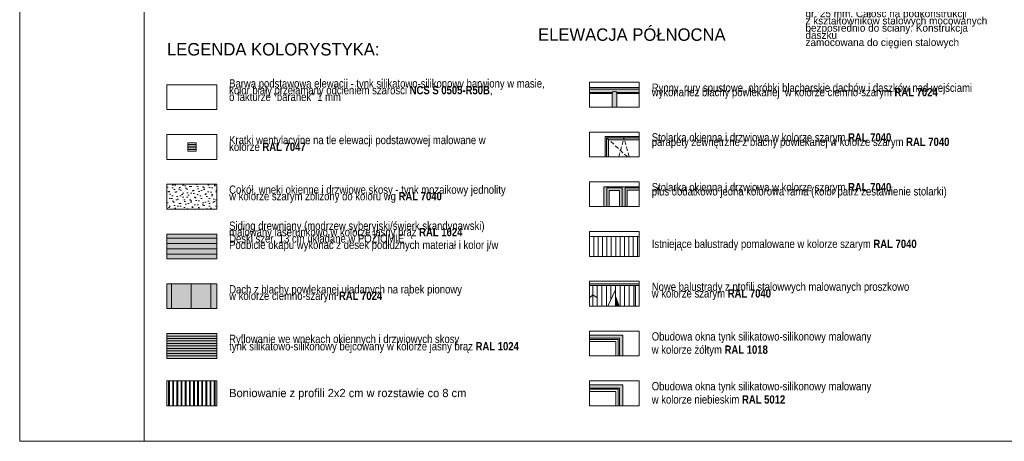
# Model space of a CAD drawing. Extents: x -149893 to 127691, y 5328 to 37028.
# Tile 17 of 88: x -67105 to -43348, y 7328 to 17495. Entities that reach past the tile are written whole.
import ezdxf

# ---------------------------------------------------------------- set-up
doc = ezdxf.new("R2010")
doc.units = 0
doc.header["$MEASUREMENT"] = 0
doc.linetypes.add('Krawędzie ukryte', pattern=[150, 100, -50])
for name, color, linetype, lineweight in [('Arch balustrady_Nr_Pióra__101', 8, 'Continuous', 13), ('Arch balustrady_Nr_Pióra__5', 7, 'Continuous', 13), ('Arch dachowki_Nr_Pióra__21', 7, 'Continuous', 13), ('Arch deszczówka_Nr_Pióra__21', 7, 'Continuous', 13), ('Arch okna_Nr_Pióra__100', 2, 'Continuous', 13), ('Arch okna_Nr_Pióra__19', 255, 'Continuous', 20), ('Arch okna_Nr_Pióra__5', 7, 'Continuous', 13), ('Arch opisy_Nr_Pióra__1', 7, 'Continuous', 25), ('Arch opisy_Nr_Pióra__21', 7, 'Continuous', 13), ('Arch opisy_Nr_Pióra__7', 7, 'Continuous', 13), ('Arch rynny_Nr_Pióra__5', 7, 'Continuous', 13), ('ARCH TABELA_Nr_Pióra__21', 7, 'Continuous', 13), ('INWENT BALUSTRADY_Nr_Pióra__5', 7, 'Continuous', 13), ('INWENT.ŚCIANY_Nr_Pióra__5', 7, 'Continuous', 13)]:
    doc.layers.add(name, color=color, linetype=linetype, lineweight=lineweight)
for name, color, linetype, lineweight, true_color in [('ARCH dach_Nr_Pióra__2', 7, 'Continuous', 13, 0x7f7f7f), ('arch izolacje_Nr_Pióra__9', 7, 'Continuous', 13, 0x3dad99), ('Arch kolorystyka_Nr_Pióra__34', 7, 'Continuous', 35, 0xbd8b17), ('Arch kolorystyka_Nr_Pióra__54', 7, 'Continuous', 25, 0xbd8b17), ('Arch kolorystyka_Nr_Pióra__81', 7, 'Continuous', 13, 0x6a6a6a), ('Arch okna_Nr_Pióra__82', 7, 'Continuous', 20, 0xaaaaaa), ('Arch okna_Nr_Pióra__86', 7, 'Continuous', 20, 0x5555ff)]:
    doc.layers.add(name, color=color, linetype=linetype, lineweight=lineweight, true_color=true_color)
doc.styles.add('GENERATED_STYLE_10', font='txt')
doc.styles.add('GENERATED_STYLE_4', font='txt')
doc.styles.add('GENERATED_STYLE_5', font='txt')

msp = doc.modelspace()

# ---------------------------------------------------------------- hatches: boundary and pattern name
at = {"layer": 'Arch balustrady_Nr_Pióra__101', "linetype": 'Continuous'}
for points in [[(-53354.7, 11087.5), (-52154.7, 11087.5), (-52154.7, 11127.5), (-53354.7, 11127.5)], [(-52249.7, 10587.2), (-52249.7, 11087.5), (-52289.7, 11087.5), (-52289.7, 10587.2)], [(-52729.7, 10827.5), (-52729.7, 10587.2), (-52644.4, 10587.2)]]:
    msp.add_hatch(color=256, dxfattribs=at).paths.add_polyline_path(points, flags=0)
at = {"layer": 'Arch kolorystyka_Nr_Pióra__34', "linetype": 'Continuous'}
msp.add_hatch(color=256, dxfattribs=at).paths.add_polyline_path([(-62350.9, 11727.2), (-62350.9, 12327.2), (-63550.9, 12327.2), (-63550.9, 11727.2)], flags=0)
at = {"layer": 'Arch kolorystyka_Nr_Pióra__54', "linetype": 'Continuous'}
msp.add_hatch(color=256, dxfattribs=at).paths.add_polyline_path([(-62350.9, 9327.2), (-62350.9, 9927.2), (-63550.9, 9927.2), (-63550.9, 9327.2)], flags=0)
at = {"layer": 'Arch kolorystyka_Nr_Pióra__81', "linetype": 'Continuous'}
for points in [[(-53354.7, 15714.4), (-52154.7, 15714.4), (-52154.7, 15864.4), (-53354.7, 15864.4)], [(-52700.5, 15387.2), (-52700.5, 15714.4), (-52810.5, 15714.4), (-52810.5, 15387.2)], [(-62350.9, 10527.2), (-62350.9, 11127.2), (-63550.9, 11127.2), (-63550.9, 10527.2)]]:
    msp.add_hatch(color=256, dxfattribs=at).paths.add_polyline_path(points, flags=0)
at = {"layer": 'Arch okna_Nr_Pióra__100', "linetype": 'Continuous'}
for points in [[(-52569.7, 12987.2), (-52569.7, 13437.1), (-52939.7, 13437.1), (-52939.7, 12987.2), (-52879.7, 12987.2), (-52879.7, 13377.1), (-52629.7, 13377.1), (-52629.7, 12987.2)], [(-52551.4, 9387.2), (-52551.4, 9891.6), (-53354.7, 9891.6), (-53354.7, 9811.6), (-52631.4, 9811.6), (-52631.4, 9387.2)]]:
    msp.add_hatch(color=256, dxfattribs=at).paths.add_polyline_path(points, flags=0)
at = {"layer": 'Arch okna_Nr_Pióra__19', "linetype": 'Continuous'}
h = msp.add_hatch(dxfattribs=at)
h.set_pattern_fill('Carpet', color=256, style=0, pattern_type=2)
h.set_pattern_definition([(45, (0, 300), (-95.45942, 95.45942), [0, -90, 0, -135]), (110, (300, 300), (126.8585, 46.17272), [0, -66, 0, -114])])
h.paths.add_polyline_path([(-63550.9, 12927.2), (-62350.9, 12927.2), (-62350.9, 13527.2), (-63550.9, 13527.2)], flags=0)
at = {"layer": 'Arch okna_Nr_Pióra__82', "linetype": 'Continuous'}
for points in [[(-52974.7, 14678.7), (-52974.7, 14187.2), (-52894.7, 14187.2), (-52894.7, 14598.7), (-52154.7, 14598.7), (-52154.7, 14678.7)], [(-52154.7, 13467.1), (-53009.7, 13467.1), (-53009.7, 12987.2), (-52939.7, 12987.2), (-52939.7, 13437.1), (-52569.7, 13437.1), (-52569.7, 12987.2), (-52449.7, 12987.2), (-52449.7, 13387.1), (-52154.7, 13387.1)]]:
    msp.add_hatch(color=256, dxfattribs=at).paths.add_polyline_path(points, flags=0)
at = {"layer": 'Arch okna_Nr_Pióra__86', "linetype": 'Continuous'}
msp.add_hatch(color=256, dxfattribs=at).paths.add_polyline_path([(-52551.4, 8187.2), (-52551.4, 8691.6), (-53354.7, 8691.6), (-53354.7, 8611.6), (-52631.4, 8611.6), (-52631.4, 8187.2)], flags=0)

# ---------------------------------------------------------------- linework, layer by layer
at = {"layer": 'Arch balustrady_Nr_Pióra__5', "linetype": 'Continuous'}
for p, q in [((-53354.7, 11127.5), (-52154.7, 11127.5)), ((-53354.7, 11087.5), (-52154.7, 11087.5)), ((-53279.7, 11087.5), (-53279.7, 10587.2)), ((-53169.7, 11087.5), (-53169.7, 10587.2)), ((-53059.7, 11087.5), (-53059.7, 10587.2)), ((-52949.7, 11087.5), (-52949.7, 10587.2)), ((-52729.7, 10977.5), (-52916.4, 10587.2)), ((-52839.7, 11087.5), (-52839.7, 10747.5)), ((-52729.7, 11087.5), (-52729.7, 10587.2)), ((-52619.7, 11087.5), (-52619.7, 10587.2)), ((-52509.7, 11087.5), (-52509.7, 10587.2)), ((-52399.7, 11087.5), (-52399.7, 10587.2)), ((-52289.7, 11087.5), (-52289.7, 10587.2)), ((-52249.7, 11087.5), (-52249.7, 10587.2)), ((-53354.7, 10789.4), (-53279.7, 10857.5)), ((-53279.7, 10857.5), (-53169.7, 10787.5)), ((-52644.4, 10587.2), (-52729.7, 10827.5))]:
    msp.add_line(p, q, dxfattribs=at)
at = {"layer": 'ARCH dach_Nr_Pióra__2', "linetype": 'Continuous'}
for p, q in [((-63550.9, 12227.2), (-62350.9, 12227.2)), ((-63550.9, 12097.2), (-62350.9, 12097.2)), ((-63550.9, 11967.2), (-62350.9, 11967.2)), ((-63550.9, 11837.2), (-62350.9, 11837.2)), ((-63440.9, 10527.2), (-63440.9, 11127.2)), ((-62965.9, 10527.2), (-62965.9, 11127.2)), ((-62490.9, 10527.2), (-62490.9, 11127.2))]:
    msp.add_line(p, q, dxfattribs=at)
at = {"layer": 'Arch dachowki_Nr_Pióra__21', "linetype": 'Continuous'}
for p, q in [((-53354.7, 15864.4), (-52154.7, 15864.4)), ((-53354.7, 15714.4), (-52810.5, 15714.4)), ((-52700.5, 15714.4), (-52154.7, 15714.4))]:
    msp.add_line(p, q, dxfattribs=at)
at = {"layer": 'Arch deszczówka_Nr_Pióra__21', "linetype": 'Continuous'}
for p, q in [((-52810.5, 15387.2), (-52810.5, 15739.4)), ((-52700.5, 15387.2), (-52700.5, 15739.4))]:
    msp.add_line(p, q, dxfattribs=at)
msp.add_arc((-52755.5, 15703.4), 65.8, 33.22853, 146.77147, dxfattribs=at)
at = {"layer": 'arch izolacje_Nr_Pióra__9', "linetype": 'Continuous'}
for p, q in [((-63550.9, 15327.2), (-63550.9, 15927.2)), ((-63550.9, 15927.2), (-62350.9, 15927.2)), ((-62350.9, 15927.2), (-62350.9, 15327.2)), ((-62350.9, 15327.2), (-63550.9, 15327.2)), ((-63550.9, 14127.2), (-63550.9, 14727.2)), ((-63550.9, 14727.2), (-62350.9, 14727.2)), ((-62350.9, 14727.2), (-62350.9, 14127.2)), ((-62350.9, 14127.2), (-63550.9, 14127.2)), ((-63550.9, 9867.2), (-62350.9, 9867.2)), ((-63550.9, 9807.2), (-62350.9, 9807.2)), ((-63550.9, 9747.2), (-62350.9, 9747.2)), ((-53354.7, 9891.6), (-52551.4, 9891.6)), ((-52551.4, 9891.6), (-52551.4, 9387.2)), ((-63550.9, 9687.2), (-62350.9, 9687.2)), ((-63550.9, 9627.2), (-62350.9, 9627.2)), ((-63550.9, 9567.2), (-62350.9, 9567.2)), ((-63550.9, 9507.2), (-62350.9, 9507.2)), ((-63550.9, 9447.2), (-62350.9, 9447.2)), ((-63550.9, 9387.2), (-62350.9, 9387.2)), ((-63510.9, 8787.2), (-63510.9, 8187.2)), ((-63490.9, 8787.2), (-63490.9, 8187.2)), ((-63410.9, 8787.2), (-63410.9, 8187.2)), ((-63390.9, 8787.2), (-63390.9, 8187.2)), ((-63310.9, 8787.2), (-63310.9, 8187.2)), ((-63290.9, 8787.2), (-63290.9, 8187.2)), ((-63210.9, 8787.2), (-63210.9, 8187.2)), ((-63190.9, 8787.2), (-63190.9, 8187.2)), ((-63110.9, 8787.2), (-63110.9, 8187.2)), ((-63090.9, 8787.2), (-63090.9, 8187.2)), ((-63010.9, 8787.2), (-63010.9, 8187.2)), ((-62990.9, 8787.2), (-62990.9, 8187.2)), ((-62910.9, 8787.2), (-62910.9, 8187.2)), ((-62890.9, 8787.2), (-62890.9, 8187.2)), ((-62810.9, 8787.2), (-62810.9, 8187.2)), ((-62790.9, 8787.2), (-62790.9, 8187.2)), ((-62710.9, 8787.2), (-62710.9, 8187.2)), ((-62690.9, 8787.2), (-62690.9, 8187.2)), ((-62610.9, 8787.2), (-62610.9, 8187.2)), ((-62590.9, 8787.2), (-62590.9, 8187.2)), ((-62510.9, 8787.2), (-62510.9, 8187.2)), ((-62490.9, 8787.2), (-62490.9, 8187.2)), ((-62410.9, 8787.2), (-62410.9, 8187.2)), ((-62390.9, 8787.2), (-62390.9, 8187.2)), ((-53354.7, 8691.6), (-52551.4, 8691.6)), ((-52551.4, 8691.6), (-52551.4, 8187.2))]:
    msp.add_line(p, q, dxfattribs=at)
at = {"layer": 'Arch okna_Nr_Pióra__5', "linetype": 'Continuous'}
for p, q in [((-52944.7, 14648.7), (-52154.7, 14648.7)), ((-52944.7, 14648.7), (-52944.7, 14187.2)), ((-52894.7, 14598.7), (-52894.7, 14187.2)), ((-52894.7, 14598.7), (-52154.7, 14598.7)), ((-53009.7, 12987.2), (-53009.7, 13467.1)), ((-52939.7, 13437.1), (-52569.7, 13437.1)), ((-52939.7, 12987.2), (-52939.7, 13437.1)), ((-52879.7, 13377.1), (-52629.7, 13377.1)), ((-52879.7, 12987.2), (-52879.7, 13377.1)), ((-52629.7, 12987.2), (-52629.7, 13377.1)), ((-52569.7, 12987.2), (-52569.7, 13437.1)), ((-52499.7, 13437.1), (-52154.7, 13437.1)), ((-52499.7, 12987.2), (-52499.7, 13437.1)), ((-52449.7, 13387.1), (-52154.7, 13387.1)), ((-52449.7, 12987.2), (-52449.7, 13387.1)), ((-52661.4, 9781.6), (-53354.7, 9781.6)), ((-52661.4, 9781.6), (-52661.4, 9387.2)), ((-52721.4, 9731.6), (-53351.4, 9731.6)), ((-52721.4, 9731.6), (-52721.4, 9387.2)), ((-52661.4, 8581.6), (-53354.7, 8581.6)), ((-52661.4, 8581.6), (-52661.4, 8187.2)), ((-52721.4, 8531.6), (-53351.4, 8531.6)), ((-52721.4, 8531.6), (-52721.4, 8187.2))]:
    msp.add_line(p, q, dxfattribs=at)
at = {"layer": 'Arch okna_Nr_Pióra__5', "linetype": 'Krawędzie ukryte'}
for p, q in [((-52437.9, 14187.2), (-52944.7, 14648.7)), ((-52651.4, 14187.2), (-52524.7, 14648.7)), ((-52398, 14187.2), (-52524.7, 14648.7))]:
    msp.add_line(p, q, dxfattribs=at)
at = {"layer": 'Arch opisy_Nr_Pióra__21', "linetype": 'Continuous'}
for p, q in [((-53354.7, 15987.2), (-52154.7, 15987.2)), ((-53354.7, 15387.2), (-53354.7, 15987.2)), ((-52154.7, 15987.2), (-52154.7, 15387.2)), ((-52154.7, 15387.2), (-53354.7, 15387.2)), ((-53354.7, 14187.2), (-53354.7, 14787.2)), ((-53354.7, 14787.2), (-52154.7, 14787.2)), ((-52154.7, 14787.2), (-52154.7, 14187.2)), ((-52154.7, 14187.2), (-53354.7, 14187.2)), ((-53354.7, 12987.2), (-53354.7, 13587.2)), ((-53354.7, 13587.2), (-52154.7, 13587.2)), ((-52154.7, 13587.2), (-52154.7, 12987.2)), ((-63550.9, 12927.2), (-63550.9, 13527.2)), ((-63550.9, 13527.2), (-62350.9, 13527.2)), ((-62350.9, 13527.2), (-62350.9, 12927.2)), ((-62350.9, 12927.2), (-63550.9, 12927.2)), ((-52154.7, 12987.2), (-53354.7, 12987.2)), ((-53354.7, 11787.2), (-53354.7, 12387.2)), ((-53354.7, 12387.2), (-52154.7, 12387.2)), ((-52154.7, 12387.2), (-52154.7, 11787.2)), ((-63550.9, 11727.2), (-63550.9, 12327.2)), ((-63550.9, 12327.2), (-62350.9, 12327.2)), ((-62350.9, 12327.2), (-62350.9, 11727.2)), ((-62350.9, 11727.2), (-63550.9, 11727.2)), ((-52154.7, 11787.2), (-53354.7, 11787.2)), ((-53354.7, 11187.2), (-52154.7, 11187.2)), ((-53354.7, 10587.2), (-53354.7, 11187.2)), ((-52154.7, 11187.2), (-52154.7, 10587.2)), ((-63550.9, 10527.2), (-63550.9, 11127.2)), ((-63550.9, 11127.2), (-62350.9, 11127.2)), ((-62350.9, 11127.2), (-62350.9, 10527.2)), ((-62350.9, 10527.2), (-63550.9, 10527.2)), ((-52154.7, 10587.2), (-53354.7, 10587.2)), ((-53354.7, 9987.2), (-52154.7, 9987.2)), ((-53354.7, 9387.2), (-53354.7, 9987.2)), ((-52154.7, 9987.2), (-52154.7, 9387.2)), ((-63550.9, 9327.2), (-63550.9, 9927.2)), ((-63550.9, 9927.2), (-62350.9, 9927.2)), ((-62350.9, 9927.2), (-62350.9, 9327.2)), ((-62350.9, 9327.2), (-63550.9, 9327.2)), ((-52154.7, 9387.2), (-53354.7, 9387.2)), ((-63550.9, 8187.2), (-63550.9, 8787.2)), ((-63550.9, 8787.2), (-62350.9, 8787.2)), ((-62350.9, 8787.2), (-62350.9, 8187.2)), ((-53354.7, 8787.2), (-52154.7, 8787.2)), ((-53354.7, 8187.2), (-53354.7, 8787.2)), ((-52154.7, 8787.2), (-52154.7, 8187.2)), ((-62350.9, 8187.2), (-63550.9, 8187.2)), ((-52154.7, 8187.2), (-53354.7, 8187.2))]:
    msp.add_line(p, q, dxfattribs=at)
at = {"layer": 'Arch rynny_Nr_Pióra__5', "linetype": 'Continuous'}
for p, q in [((-53354.7, 15819.4), (-52154.7, 15819.4)), ((-53354.7, 15739.4), (-52810.5, 15739.4)), ((-52700.5, 15739.4), (-52154.7, 15739.4))]:
    msp.add_line(p, q, dxfattribs=at)
at = {"layer": 'ARCH TABELA_Nr_Pióra__21', "linetype": 'Continuous'}
for p, q in [((-67105, 7328.4), (-67105, 37028.4)), ((-64105, 37028.4), (-64105, 7328.4)), ((-64105, 7328.4), (-64105, 7828.4)), ((-25305, 7328.4), (-67105, 7328.4))]:
    msp.add_line(p, q, dxfattribs=at)
at = {"layer": 'INWENT BALUSTRADY_Nr_Pióra__5', "linetype": 'Continuous'}
for p, q in [((-53354.7, 12269), (-52154.7, 12269)), ((-53354.7, 12269), (-52154.7, 12269)), ((-53253.2, 11787.2), (-53253.2, 12269)), ((-53147.4, 11787.2), (-53147.4, 12269)), ((-53041.6, 11787.2), (-53041.6, 12269)), ((-52935.9, 11787.2), (-52935.9, 12269)), ((-52830.1, 11787.2), (-52830.1, 12269)), ((-52724.3, 11787.2), (-52724.3, 12269)), ((-52618.6, 11787.2), (-52618.6, 12269)), ((-52512.8, 11787.2), (-52512.8, 12269)), ((-52407, 11787.2), (-52407, 12269)), ((-52301.3, 11787.2), (-52301.3, 12269)), ((-52195.5, 11787.2), (-52195.5, 12269))]:
    msp.add_line(p, q, dxfattribs=at)
at = {"layer": 'INWENT.ŚCIANY_Nr_Pióra__5', "linetype": 'Continuous'}
for p, q in [((-63050.9, 14527.2), (-63050.9, 14327.2)), ((-62850.9, 14527.2), (-63050.9, 14527.2)), ((-62850.9, 14327.2), (-62850.9, 14527.2)), ((-52974.7, 14678.7), (-52974.7, 14187.2)), ((-52974.7, 14678.7), (-52154.7, 14678.7)), ((-63050.9, 14487.2), (-62850.9, 14487.2)), ((-63050.9, 14447.2), (-62850.9, 14447.2)), ((-63050.9, 14407.2), (-62850.9, 14407.2)), ((-63050.9, 14367.2), (-62850.9, 14367.2)), ((-63050.9, 14327.2), (-62850.9, 14327.2)), ((-53009.7, 13467.1), (-52154.7, 13467.1)), ((-53354.7, 9811.6), (-52631.4, 9811.6)), ((-52631.4, 9811.6), (-52631.4, 9387.2)), ((-53354.7, 8611.6), (-52631.4, 8611.6)), ((-52631.4, 8611.6), (-52631.4, 8187.2))]:
    msp.add_line(p, q, dxfattribs=at)

# ---------------------------------------------------------------- texts
at = {"layer": 'Arch opisy_Nr_Pióra__1', "linetype": 'Continuous', "char_height": 200, "width": 8549.677, "attachment_point": 1, "style": 'GENERATED_STYLE_10'}
for s, insert, line_spacing_factor in [('\\A1;{\\fArial Narrow Europa Środkowa|b0|i0|c0|p34;Barwa podstawowa elewacji - tynk silikatowo-silikonowy barwiony w masie, \\Pkolor biały przełamany odcieniem szarości \\fArial Narrow Europa Środkowa|b1|i0|c0|p34;NCS S 0505-R50B\\fArial Narrow Europa Środkowa|b0|i0|c0|p34;, \\Po fakturze "baranek" 1 mm }', (-62050.9, 16058.8), 0.485732), ('\\A1;{\\fArial Narrow Europa Środkowa|b0|i0|c0|p34;Rynny, rury spustowe, obróbki blacharskie dachów i daszków nad wejściami \\Pwykonanez blachy powlekanej  w kolorze ciemno-szarym \\fArial Narrow Europa Środkowa|b1|i0|c0|p34;RAL 7024}', (-51854.7, 15955), 0.316039), ('\\A1;{\\fArial Narrow Europa Środkowa|b0|i0|c0|p34;Stolarka okienna i drzwiowa w kolorze szarym \\fArial Narrow Europa Środkowa|b1|i0|c0|p34;RAL 7040\\P\\fArial Narrow Europa Środkowa|b0|i0|c0|p34;parapety zewnętrzne z blachy powlekanej w kolorze szarym \\fArial Narrow Europa Środkowa|b1|i0|c0|p34;RAL 7040}', (-51854.7, 14757.6), 0.322723), ('\\A1;{\\fArial Narrow Europa Środkowa|b0|i0|c0|p34;Kratki wentylacyjne na tle elewacji podstawowej malowane w  \\Pkolorze \\fArial Narrow Europa Środkowa|b1|i0|c0|p34;RAL 7047\\fArial Narrow Europa Środkowa|b0|i0|c0|p34; }', (-62050.9, 14694), 0.491192), ('\\A1;{\\fArial Narrow Europa Środkowa|b0|i0|c0|p34;Stolarka okienna i drzwiowa w kolorze szarym \\fArial Narrow Europa Środkowa|b1|i0|c0|p34;RAL 7040\\P\\fArial Narrow Europa Środkowa|b0|i0|c0|p34;plus dodatkowo jedna kolorowa rama (kolor patrz zestawienie stolarki)}', (-51854.7, 13557.6), 0.302937), ('\\A1;{\\fArial Narrow Europa Środkowa|b0|i0|c0|p34;Cokół, wneki okienne i drzwiowe skosy - tynk mozaikowy jednolity\\Pw kolorze szarym zbliżony do koloru wg \\fArial Narrow Europa Środkowa|b1|i0|c0|p34;RAL 7040}', (-62050.9, 13497.6), 0.47267), ('\\A1;{\\fArial Narrow Europa Środkowa|b0|i0|c0|p34;Siding drewniany (modrzew syberyjski/świerk skandynawski)\\Pmalowany laserunkowo w kolorze jasny brąz \\fArial Narrow Europa Środkowa|b1|i0|c0|p34;RAL 1024\\fArial Narrow Europa Środkowa|b0|i0|c0|p34; \\PDeski szer. 13 cm układane w POZIOMIE\\PPodbicie okapu wykonać z desek podłużnych materiał i kolor j/w}', (-62050.9, 12627), 0.460816), ('\\A1;{\\fArial Narrow Europa Środkowa|b0|i0|c0|p34;Nowe balustrady z ptofili stalowwych malowanych proszkowo \\Pw kolorze szarym \\fArial Narrow Europa Środkowa|b1|i0|c0|p34;RAL 7040}', (-51854.7, 11157.4), 0.485851), ('\\A1;{\\fArial Narrow Europa Środkowa|b0|i0|c0|p34;Dach z blachy powlekanej uładanych na rąbek pionowy \\Pw kolorze ciemno-szarym \\fArial Narrow Europa Środkowa|b1|i0|c0|p34;RAL 7024\\fArial Narrow Europa Środkowa|b0|i0|c0|p34; }', (-62050.9, 11094.1), 0.470289), ('\\A1;{\\fArial Narrow Europa Środkowa|b0|i0|c0|p34;Ryflowanie we wnękach okiennych i drzwiowych skosy\\Ptynk silikatowo-silikonowy bejcowany w kolorze jasny brąz \\fArial Narrow Europa Środkowa|b1|i0|c0|p34;RAL 1024\\fArial Narrow Europa Środkowa|b0|i0|c0|p34; }', (-62050.9, 9897.4), 0.530567), ('\\A1;{\\fArial Narrow Europa Środkowa|b0|i0|c0|p34;Obudowa okna tynk silikatowo-silikonowy malowany \\Pw kolorze żółtym \\fArial Narrow Europa Środkowa|b1|i0|c0|p34;RAL 1018}', (-51854.7, 9957.6), 0.956104), ('\\A1;{\\fArial Narrow Europa Środkowa|b0|i0|c0|p34;Obudowa okna tynk silikatowo-silikonowy malowany \\Pw kolorze niebieskim \\fArial Narrow Europa Środkowa|b1|i0|c0|p34;RAL 5012}', (-51854.7, 8757.6), 0.959549)]:
    msp.add_mtext(s, dxfattribs=dict(at, insert=insert, line_spacing_factor=line_spacing_factor))
at = {"layer": 'Arch opisy_Nr_Pióra__1', "linetype": 'Continuous', "char_height": 200, "attachment_point": 1, "style": 'GENERATED_STYLE_10'}
for s, insert in [('\\A1;{\\fArial Narrow Europa Środkowa|b0|i0|c0|p34;Istniejące balustrady pomalowane w kolorze szarym \\fArial Narrow Europa Środkowa|b1|i0|c0|p34;RAL 7040}', (-51854.7, 12190.2)), ('{Boniowanie z profili 2x2 cm w rozstawie co 8 cm}', (-62050.9, 8592.7))]:
    msp.add_mtext(s, dxfattribs=dict(at, insert=insert))
at = {"layer": 'Arch opisy_Nr_Pióra__21', "linetype": 'Continuous', "insert": (-48146, 17791.6), "char_height": 180, "width": 4445.381, "attachment_point": 4, "line_spacing_factor": 0.579501, "style": 'GENERATED_STYLE_4'}
msp.add_mtext('{Daszek w spadku 5% \\Po wymiarach 368/150 cm \\Ppokryty ze wszystkich stron\\Pblachą powlekaną układaną \\Pna rąbek pionowy w kolrze RAL 7024,\\Pwypełnienie płyta OSB wodoodporna\\Pgr. 25 mm. Całość na podkonstrukcji\\Pz kształtowników stalowych mocowanych\\Pbezpośrednio do ściany. Konstrukcja daszku\\Pzamocowana do cięgien stalowych}', dxfattribs=at)
at = {"layer": 'Arch opisy_Nr_Pióra__21', "linetype": 'Continuous', "insert": (-63550.9, 16932.6), "char_height": 300, "attachment_point": 1, "style": 'GENERATED_STYLE_4'}
msp.add_mtext('{LEGENDA KOLORYSTYKA:}', dxfattribs=at)
at = {"layer": 'Arch opisy_Nr_Pióra__7', "linetype": 'Continuous', "insert": (-54598, 17286), "char_height": 300, "attachment_point": 1, "style": 'GENERATED_STYLE_5'}
msp.add_mtext('{ELEWACJA PÓŁNOCNA}', dxfattribs=at)

doc.saveas('drawing.dxf')
